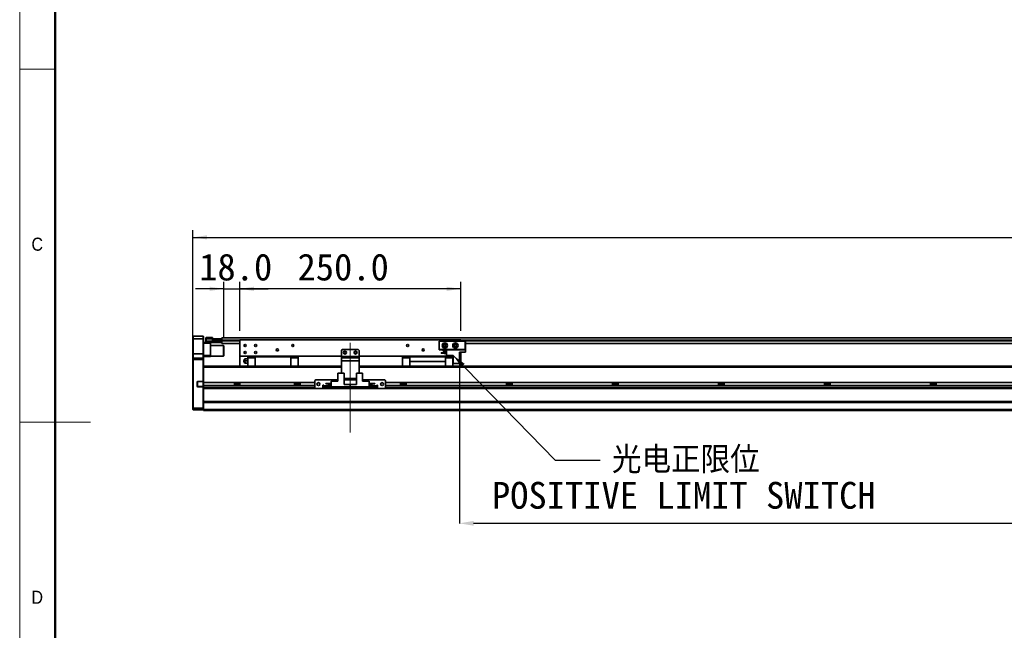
# Model space of a CAD drawing. Header units: millimetres. Extents: x 40 to 3320, y 40 to 2336.
# Tile 2 of 11: x 40 to 1154, y 952 to 1644. Entities that reach past the tile are written whole.
import ezdxf

# ---------------------------------------------------------------- set-up
doc = ezdxf.new("R2010")
doc.units = ezdxf.units.MM
doc.header["$LTSCALE"] = 8
doc.header["$PDSIZE"] = -1
doc.linetypes.add('CENTERX2', pattern=[20.32, 12.7, -2.54, 2.54, -2.54])
doc.layers.add('黑色实线', color=7, linetype='Continuous')
doc.styles.add('SLDTEXTSTYLE1', font='Gothic.ttf', dxfattribs={"width": 0.913})
doc.styles.add('SLDTEXTSTYLE8', font='txt')
doc.styles.add('SLDTEXTSTYLE9', font='txt', dxfattribs={"bigfont": 'bigfont'})
doc.dimstyles.new('SLDDIMSTYLE0', dxfattribs={"dimtxt": 30.4, "dimasz": 16, "dimexe": 0, "dimexo": 0.0625, "dimgap": 7.6, "dimtad": 2, "dimdec": 1, "dimrnd": 1e-09, "dimzin": 4, "dimdsep": 46, "dimtxsty": 'SLDTEXTSTYLE8', "dimsah": 1, "dimcen": 0.09, "dimadec": 0, "dimazin": 1, "dimtfac": 1, "dimtdec": 1, "dimtmove": 0, "dimatfit": 0, "dimfxl": 0, "dimfrac": 2, "dimtolj": 1, "dimtzin": 12, "dimarcsym": 0})
doc.dimstyles.new('SLDDIMSTYLE2', dxfattribs={"dimtxt": 0.18, "dimasz": 16, "dimexe": 0, "dimexo": 0.0625, "dimgap": 0, "dimtad": 0, "dimtih": 1, "dimtoh": 1, "dimdec": 0, "dimrnd": 1e-09, "dimzin": 0, "dimdsep": 46, "dimtxsty": 'Standard', "dimsah": 1, "dimcen": 0.09, "dimadec": 0, "dimazin": 0, "dimtfac": 16, "dimtdec": 0, "dimtofl": 0, "dimtmove": 0, "dimatfit": 3, "dimfxl": 0, "dimfrac": 2, "dimtolj": 1, "dimtzin": 0, "dimarcsym": 0})
doc.dimstyles.new('SLDDIMSTYLE5', dxfattribs={"dimtxt": 30.4, "dimasz": 16, "dimexe": 0, "dimexo": 0.0625, "dimgap": 7.6, "dimtad": 2, "dimdec": 1, "dimrnd": 1e-09, "dimzin": 4, "dimdsep": 46, "dimtxsty": 'SLDTEXTSTYLE8', "dimsah": 1, "dimcen": 0.09, "dimadec": 0, "dimazin": 1, "dimtfac": 1, "dimtdec": 1, "dimtofl": 0, "dimtmove": 0, "dimatfit": 3, "dimfxl": 0, "dimfrac": 2, "dimtolj": 1, "dimtzin": 12, "dimarcsym": 0})

# ---------------------------------------------------------------- blocks, each defined once
blk = doc.blocks.new('_D_21')
at = {"layer": '黑色实线'}
for p, q in [((236.1, 1269.2), (236.1, 1405.5)), ((2392.1, 1269.2), (2392.1, 1405.5)), ((236.1, 1397.5), (2392.1, 1397.5))]:
    blk.add_line(p, q, dxfattribs=at)
for points in [[(236.1, 1397.5), (252.1, 1395.1), (252.1, 1399.9)], [(2392.1, 1397.5), (2376.1, 1399.9), (2376.1, 1395.1)]]:
    blk.add_solid(points, dxfattribs=at)
at = {"layer": '黑色实线', "insert": (1263.3, 1437.4), "char_height": 30.4, "attachment_point": 1, "style": 'SLDTEXTSTYLE8'}
blk.add_mtext('2156.0', dxfattribs=at)
blk = doc.blocks.new('_D_22')
at = {"layer": '黑色实线'}
for p, q in [((271.1, 1339.2), (239.1, 1339.2)), ((271.1, 1284.9), (271.1, 1347.2)), ((271.1, 1339.2), (289.1, 1339.2)), ((289.1, 1291.7), (289.1, 1347.2)), ((289.1, 1339.2), (321.1, 1339.2))]:
    blk.add_line(p, q, dxfattribs=at)
for points in [[(271.1, 1339.2), (255.1, 1341.6), (255.1, 1336.8)], [(289.1, 1339.2), (305.1, 1336.8), (305.1, 1341.6)]]:
    blk.add_solid(points, dxfattribs=at)
at = {"layer": '黑色实线', "insert": (243.1, 1379.1), "char_height": 30.4, "attachment_point": 1, "style": 'SLDTEXTSTYLE8'}
blk.add_mtext('18.0', dxfattribs=at)
blk = doc.blocks.new('_D_23')
at = {"layer": '黑色实线'}
for p, q in [((289.1, 1291.7), (289.1, 1347.2)), ((539.1, 1339.2), (289.1, 1339.2)), ((539.1, 1291.7), (539.1, 1347.2))]:
    blk.add_line(p, q, dxfattribs=at)
for points in [[(289.1, 1339.2), (305.1, 1336.8), (305.1, 1341.6)], [(539.1, 1339.2), (523.1, 1341.6), (523.1, 1336.8)]]:
    blk.add_solid(points, dxfattribs=at)
at = {"layer": '黑色实线', "insert": (354.4, 1379.1), "char_height": 30.4, "attachment_point": 1, "style": 'SLDTEXTSTYLE8'}
blk.add_mtext('250.0', dxfattribs=at)
blk = doc.blocks.new('_D_26')
at = {"layer": 'Defpoints', "color": 0}
for p in [(537.6, 1254.5), (2057.6, 1251), (537.6, 1073.5)]:
    blk.add_point(p, dxfattribs=at)
at = {"layer": '黑色实线', "color": 0, "lineweight": -2}
for p, q in [((537.6, 1254.4), (537.6, 1073.5)), ((2057.6, 1250.9), (2057.6, 1073.5)), ((2041.6, 1073.5), (553.6, 1073.5))]:
    blk.add_line(p, q, dxfattribs=at)
at = {"layer": '黑色实线', "color": 0}
for points in [[(553.6, 1076.2), (553.6, 1070.8), (537.6, 1073.5)], [(2041.6, 1076.2), (2041.6, 1070.8), (2057.6, 1073.5)]]:
    blk.add_solid(points, dxfattribs=at)
at = {"layer": '黑色实线', "color": 0, "insert": (1318.6, 1065.9), "char_height": 30.4, "attachment_point": 2, "style": 'SLDTEXTSTYLE8'}
blk.add_mtext('\\A1;Stroke T=1520.0', dxfattribs=at)
blk = doc.blocks.new('SW_NOTE_9')
at = {"layer": '黑色实线', "color": 0, "char_height": 30.4, "attachment_point": 2}
for s, insert, style in [('光电正限位', (97, 15.4), 'SLDTEXTSTYLE9'), ('POSITIVE LIMIT SWITCH', (94.7, -24.8), 'SLDTEXTSTYLE8')]:
    blk.add_mtext(s, dxfattribs=dict(at, insert=insert, style=style))

msp = doc.modelspace()

# ---------------------------------------------------------------- linework, layer by layer
at = {"color": 7, "linetype": 'Continuous', "lineweight": 18}
for p, q in [((40, 2336), (40, 40)), ((80, 2296), (80, 80)), ((40, 1588), (80, 1588)), ((40, 1188), (120, 1188))]:
    msp.add_line(p, q, dxfattribs=at)
at = {"color": 7, "linetype": 'Continuous', "lineweight": 50}
msp.add_line((80, 2296), (80, 80), dxfattribs=at)
at = {"color": 7, "linetype": 'Continuous', "lineweight": 35}
for p, q in [((236.42, 1285.51), (236.12, 1285.21)), ((236.12, 1282.51), (236.12, 1285.21)), ((236.42, 1282.51), (236.12, 1282.51)), ((236.12, 1265.51), (236.12, 1282.51)), ((236.42, 1285.51), (236.42, 1282.51)), ((236.42, 1285.51), (247.82, 1285.51)), ((236.42, 1282.51), (236.42, 1265.51)), ((247.82, 1282.51), (236.42, 1282.51)), ((247.82, 1282.51), (247.82, 1285.51)), ((247.82, 1285.51), (248.12, 1285.21)), ((247.82, 1265.51), (247.82, 1282.51)), ((247.82, 1282.51), (248.12, 1282.51)), ((248.12, 1285.21), (248.12, 1282.51)), ((248.12, 1282.51), (248.12, 1265.51)), ((250.62, 1283.71), (250.92, 1284.01)), ((250.62, 1282.51), (250.62, 1283.71)), ((250.62, 1280.01), (250.62, 1282.51)), ((250.62, 1282.51), (250.92, 1282.51)), ((250.92, 1284.01), (250.92, 1282.51)), ((250.92, 1284.01), (258.12, 1284.01)), ((250.92, 1282.51), (250.92, 1280.01)), ((258.12, 1282.51), (250.92, 1282.51)), ((258.12, 1284.01), (258.12, 1282.51)), ((258.12, 1280.21), (258.12, 1282.51)), ((259.12, 1280.71), (259.12, 1282.71)), ((259.12, 1282.71), (259.62, 1282.71)), ((259.62, 1282.71), (259.62, 1280.71)), ((259.62, 1282.71), (268.62, 1282.71)), ((2359.62, 1283.86), (268.62, 1283.86)), ((268.62, 1283.86), (268.62, 1282.71)), ((268.62, 1280.71), (268.62, 1282.71)), ((268.62, 1282.71), (269.12, 1282.71)), ((269.12, 1282.71), (269.12, 1282.52)), ((289.12, 1281.51), (289.12, 1263.01)), ((539.12, 1281.51), (289.12, 1281.51)), ((539.12, 1281.51), (539.12, 1280.01)), ((248.12, 1278.51), (250.92, 1278.51)), ((256.12, 1277.51), (248.12, 1277.51)), ((250.92, 1280.01), (250.62, 1280.01)), ((250.62, 1278.81), (250.62, 1280.01)), ((250.92, 1278.51), (250.62, 1278.81)), ((250.92, 1280.01), (268.32, 1280.01)), ((250.92, 1280.01), (250.92, 1278.51)), ((268.32, 1278.51), (250.92, 1278.51)), ((256.12, 1278.51), (256.12, 1277.51)), ((256.12, 1277.51), (256.12, 1263.51)), ((270.82, 1275.01), (256.12, 1275.01)), ((258.12, 1280.51), (268.32, 1280.51)), ((268.32, 1280.21), (258.12, 1280.21)), ((258.62, 1280.71), (259.12, 1280.71)), ((258.62, 1280.51), (258.62, 1280.71)), ((259.62, 1280.71), (259.12, 1280.71)), ((259.62, 1280.71), (268.62, 1280.71)), ((268.32, 1280.51), (268.32, 1280.21)), ((268.32, 1280.51), (268.62, 1280.21)), ((268.32, 1280.51), (268.62, 1280.51)), ((268.32, 1280.01), (268.32, 1280.21)), ((268.32, 1280.21), (268.62, 1280.21)), ((268.32, 1280.01), (268.62, 1280.01)), ((268.32, 1278.51), (268.32, 1280.01)), ((268.32, 1278.51), (268.62, 1278.81)), ((268.62, 1280.86), (268.62, 1280.36)), ((268.62, 1280.36), (268.62, 1277.36)), ((289.12, 1277.36), (268.62, 1277.36)), ((271.12, 1274.71), (270.82, 1275.01)), ((270.82, 1263.01), (270.82, 1275.01)), ((271.12, 1274.71), (271.12, 1263.31)), ((405.12, 1270.51), (404.12, 1269.51)), ((423.12, 1270.51), (405.12, 1270.51)), ((424.12, 1269.51), (423.12, 1270.51)), ((514.62, 1279.71), (514.92, 1280.01)), ((514.62, 1270.31), (514.62, 1279.71)), ((514.92, 1279.59), (514.62, 1279.71)), ((514.92, 1270.43), (514.62, 1270.31)), ((514.92, 1280.01), (544.32, 1280.01)), ((514.92, 1280.01), (515.05, 1279.71)), ((515.05, 1279.71), (514.92, 1279.59)), ((514.92, 1279.59), (514.92, 1270.43)), ((514.92, 1270.43), (515.05, 1270.31)), ((544.2, 1279.71), (515.05, 1279.71)), ((544.32, 1280.01), (544.2, 1279.71)), ((544.32, 1279.59), (544.2, 1279.71)), ((544.2, 1270.31), (544.32, 1270.43)), ((544.32, 1280.01), (544.62, 1279.71)), ((544.62, 1279.71), (544.32, 1279.59)), ((544.32, 1270.43), (544.32, 1279.59)), ((544.62, 1270.31), (544.32, 1270.43)), ((544.62, 1279.71), (544.62, 1270.31)), ((2085.62, 1277.36), (544.62, 1277.36)), ((236.42, 1265.51), (236.12, 1265.51)), ((236.12, 1260.21), (236.12, 1265.51)), ((236.42, 1260.51), (236.12, 1260.21)), ((236.12, 1259.01), (236.12, 1260.21)), ((236.42, 1265.51), (236.42, 1260.51)), ((247.82, 1265.51), (236.42, 1265.51)), ((236.42, 1260.51), (236.42, 1259.01)), ((236.42, 1260.51), (247.82, 1260.51)), ((247.82, 1260.51), (247.82, 1265.51)), ((248.12, 1265.51), (247.82, 1265.51)), ((247.82, 1259.01), (247.82, 1260.51)), ((248.12, 1260.21), (247.82, 1260.51)), ((248.12, 1265.51), (248.12, 1260.21)), ((248.12, 1263.51), (256.12, 1263.51)), ((256.12, 1262.51), (248.12, 1262.51)), ((248.12, 1260.21), (248.12, 1259.01)), ((256.12, 1263.51), (256.12, 1262.51)), ((256.12, 1263.01), (270.82, 1263.01)), ((270.82, 1263.01), (271.12, 1263.31)), ((404.12, 1263.01), (289.12, 1263.01)), ((289.12, 1263.01), (289.12, 1251.51)), ((298.12, 1260.01), (295.81, 1260.01)), ((298.12, 1260.96), (298.12, 1261.91)), ((298.12, 1261.91), (298.12, 1260.01)), ((298.12, 1257.51), (298.12, 1261.91)), ((306.37, 1261.91), (298.12, 1261.91)), ((298.12, 1260.01), (298.12, 1260.96)), ((298.12, 1251.45), (298.12, 1260.96)), ((298.12, 1260.96), (306.37, 1260.96)), ((306.37, 1262.01), (306.37, 1263.01)), ((306.37, 1263.01), (306.37, 1262.8)), ((306.37, 1262.51), (306.37, 1262.8)), ((306.37, 1262.8), (306.37, 1262.51)), ((306.37, 1262.01), (346.87, 1262.01)), ((306.37, 1251.45), (306.37, 1262.01)), ((306.37, 1262.01), (306.37, 1259.51)), ((306.37, 1260.96), (306.37, 1261.91)), ((306.37, 1260.96), (306.37, 1251.45)), ((346.87, 1262.01), (346.87, 1263.01)), ((346.87, 1262.01), (346.87, 1251.45)), ((355.12, 1261.91), (346.87, 1261.91)), ((346.87, 1260.96), (355.12, 1260.96)), ((355.12, 1260.96), (355.12, 1261.91)), ((355.12, 1260.96), (355.12, 1251.45)), ((404.12, 1269.51), (404.12, 1262.51)), ((404.12, 1262.51), (424.12, 1262.51)), ((404.12, 1261.01), (404.12, 1262.51)), ((404.12, 1261.01), (424.12, 1261.01)), ((404.12, 1257.51), (404.12, 1261.01)), ((424.12, 1269.51), (424.12, 1262.51)), ((530.67, 1263.01), (424.12, 1263.01)), ((424.12, 1262.51), (424.12, 1261.01)), ((424.12, 1261.01), (424.12, 1257.51)), ((473.12, 1261.91), (473.12, 1260.96)), ((481.37, 1261.91), (473.12, 1261.91)), ((481.37, 1260.96), (473.12, 1260.96)), ((473.12, 1260.96), (473.12, 1251.45)), ((481.37, 1263.01), (481.37, 1262.01)), ((521.87, 1262.01), (481.37, 1262.01)), ((481.37, 1262.01), (481.37, 1257.01)), ((514.92, 1270.01), (514.62, 1270.31)), ((515.05, 1270.31), (514.92, 1270.01)), ((523.12, 1270.01), (514.92, 1270.01)), ((515.05, 1270.31), (544.2, 1270.31)), ((516.92, 1266.46), (516.92, 1266.76)), ((516.92, 1266.76), (523.12, 1266.76)), ((516.92, 1266.46), (523.12, 1266.46)), ((519.32, 1268.71), (519.32, 1269.41)), ((519.32, 1269.41), (523.12, 1269.41)), ((519.32, 1268.71), (523.12, 1268.71)), ((521.87, 1262.01), (521.87, 1263.01)), ((521.87, 1262.01), (521.87, 1257.01)), ((530.12, 1261.91), (521.87, 1261.91)), ((530.12, 1260.96), (521.87, 1260.96)), ((522.35, 1266.76), (522.37, 1267.01)), ((523.12, 1263.81), (523.12, 1270.01)), ((523.12, 1270.01), (544.62, 1270.01)), ((523.12, 1263.81), (530.67, 1263.81)), ((530.12, 1260.96), (530.12, 1261.91)), ((530.12, 1251.45), (530.12, 1260.96)), ((530.12, 1260.01), (530.67, 1260.01)), ((530.67, 1254.51), (530.67, 1263.81)), ((537.62, 1254.51), (537.62, 1267.41)), ((544.62, 1267.41), (537.62, 1267.41)), ((539.12, 1263.01), (537.62, 1263.01)), ((539.12, 1267.41), (539.12, 1263.01)), ((539.12, 1263.01), (539.12, 1251.51)), ((544.2, 1270.31), (544.32, 1270.01)), ((544.62, 1270.31), (544.32, 1270.01)), ((544.62, 1267.41), (544.62, 1270.01)), ((236.42, 1259.01), (236.12, 1259.01)), ((236.12, 1204.13), (236.12, 1259.01)), ((236.42, 1259.01), (236.42, 1204.01)), ((247.82, 1259.01), (236.42, 1259.01)), ((248.12, 1259.01), (247.82, 1259.01)), ((247.82, 1234.36), (247.82, 1259.01)), ((248.12, 1259.01), (248.12, 1251.16)), ((404.12, 1251.45), (248.12, 1251.45)), ((248.12, 1251.16), (248.12, 1250.45)), ((248.12, 1232.91), (248.12, 1250.45)), ((254.12, 1251.51), (298.12, 1251.51)), ((254.12, 1251.51), (254.12, 1251.45)), ((293.63, 1257.28), (293.63, 1257.74)), ((295.81, 1257.51), (298.12, 1257.51)), ((298.12, 1255.01), (295.81, 1255.01)), ((298.12, 1257.51), (298.12, 1254.31)), ((298.12, 1257.51), (298.12, 1253.51)), ((298.12, 1251.51), (298.12, 1255.01)), ((298.12, 1255.01), (298.12, 1253.51)), ((306.37, 1253.51), (306.37, 1251.51)), ((355.12, 1251.51), (404.12, 1251.51)), ((404.12, 1257.51), (404.12, 1243.71)), ((424.12, 1257.51), (404.12, 1257.51)), ((424.12, 1257.51), (424.12, 1243.71)), ((424.12, 1251.51), (473.12, 1251.51)), ((2057.62, 1251.45), (424.12, 1251.45)), ((481.37, 1257.01), (521.87, 1257.01)), ((481.37, 1257.01), (481.37, 1256.71)), ((521.87, 1256.71), (481.37, 1256.71)), ((481.37, 1256.71), (481.37, 1251.45)), ((521.87, 1256.71), (521.87, 1257.01)), ((521.87, 1256.71), (521.87, 1251.45)), ((530.12, 1257.51), (530.67, 1257.51)), ((530.67, 1255.01), (530.12, 1255.01)), ((530.12, 1251.51), (2057.62, 1251.51)), ((537.62, 1254.51), (530.67, 1254.51)), ((400.17, 1243.71), (400.17, 1234.41)), ((400.17, 1243.71), (407.12, 1243.71)), ((407.12, 1243.71), (407.12, 1230.81)), ((421.12, 1237.51), (407.12, 1237.51)), ((421.12, 1243.71), (421.12, 1230.81)), ((421.12, 1243.71), (428.07, 1243.71)), ((428.07, 1243.71), (428.07, 1234.41)), ((240.82, 1233.56), (240.82, 1228.86)), ((240.82, 1233.56), (241.12, 1233.56)), ((240.82, 1228.86), (241.12, 1228.86)), ((241.12, 1228.86), (241.12, 1233.56)), ((241.62, 1234.36), (241.62, 1234.06)), ((247.82, 1234.36), (241.62, 1234.36)), ((241.62, 1234.06), (247.7, 1234.06)), ((241.62, 1228.06), (241.62, 1228.36)), ((247.7, 1228.36), (241.62, 1228.36)), ((241.62, 1228.06), (247.82, 1228.06)), ((247.82, 1234.36), (247.7, 1234.06)), ((247.7, 1234.06), (247.82, 1234.06)), ((247.7, 1228.36), (247.82, 1228.06)), ((247.82, 1228.36), (247.7, 1228.36)), ((248.12, 1234.36), (247.82, 1234.36)), ((247.82, 1234.06), (248.12, 1234.36)), ((247.82, 1234.06), (247.82, 1228.36)), ((247.82, 1228.36), (248.12, 1228.06)), ((247.82, 1228.06), (248.12, 1228.06)), ((247.82, 1204.01), (247.82, 1228.06)), ((374.12, 1232.91), (248.12, 1232.91)), ((248.12, 1229.51), (248.12, 1232.91)), ((374.12, 1229.51), (248.12, 1229.51)), ((248.12, 1227.45), (248.12, 1229.51)), ((248.12, 1227.45), (248.12, 1226.74)), ((248.12, 1226.74), (248.12, 1211.16)), ((374.88, 1226.45), (248.12, 1226.45)), ((282.95, 1232.91), (282.95, 1229.51)), ((289.29, 1231.51), (282.95, 1231.51)), ((289.29, 1229.51), (289.29, 1232.91)), ((350.95, 1232.91), (350.95, 1229.51)), ((357.29, 1231.51), (350.95, 1231.51)), ((357.29, 1229.51), (357.29, 1232.91)), ((375.12, 1236.21), (374.12, 1235.21)), ((374.12, 1235.21), (374.12, 1227.21)), ((374.12, 1227.21), (375.12, 1226.21)), ((400.17, 1236.21), (375.12, 1236.21)), ((375.12, 1226.21), (383.12, 1226.21)), ((384.12, 1230.21), (383.12, 1230.21)), ((383.12, 1230.21), (383.12, 1226.21)), ((384.12, 1229.51), (383.12, 1229.51)), ((384.12, 1226.45), (383.12, 1226.45)), ((384.12, 1229.21), (384.12, 1230.21)), ((384.12, 1229.21), (384.12, 1228.21)), ((384.12, 1226.21), (384.12, 1228.21)), ((384.12, 1228.21), (385.12, 1228.21)), ((385.12, 1226.21), (384.12, 1226.21)), ((385.12, 1228.21), (385.12, 1226.21)), ((443.12, 1228.21), (385.12, 1228.21)), ((443.12, 1226.21), (385.12, 1226.21)), ((386.42, 1231.46), (386.42, 1231.76)), ((386.42, 1231.76), (392.62, 1231.76)), ((386.42, 1231.46), (392.62, 1231.46)), ((388.82, 1228.81), (388.82, 1229.51)), ((388.82, 1229.51), (392.62, 1229.51)), ((388.82, 1228.81), (392.62, 1228.81)), ((392.62, 1228.21), (392.62, 1234.41)), ((392.62, 1234.41), (400.17, 1234.41)), ((392.62, 1228.21), (414.12, 1228.21)), ((421.12, 1236.21), (407.12, 1236.21)), ((414.12, 1230.81), (407.12, 1230.81)), ((414.12, 1230.81), (414.12, 1228.21)), ((414.12, 1230.81), (421.12, 1230.81)), ((435.62, 1228.21), (414.12, 1228.21)), ((453.12, 1236.21), (428.07, 1236.21)), ((435.62, 1234.41), (428.07, 1234.41)), ((435.62, 1234.41), (435.62, 1228.21)), ((441.82, 1231.76), (435.62, 1231.76)), ((441.82, 1231.46), (435.62, 1231.46)), ((439.42, 1229.51), (435.62, 1229.51)), ((439.42, 1228.81), (435.62, 1228.81)), ((439.42, 1229.51), (439.42, 1228.81)), ((441.82, 1231.76), (441.82, 1231.46)), ((443.12, 1226.21), (443.12, 1228.21)), ((443.12, 1228.21), (444.12, 1228.21)), ((444.12, 1226.21), (443.12, 1226.21)), ((445.12, 1230.21), (444.12, 1230.21)), ((444.12, 1230.21), (444.12, 1229.21)), ((445.12, 1229.51), (444.12, 1229.51)), ((444.12, 1228.21), (444.12, 1229.21)), ((444.12, 1228.21), (444.12, 1226.21)), ((445.12, 1226.45), (444.12, 1226.45)), ((445.12, 1226.21), (445.12, 1230.21)), ((445.12, 1226.21), (453.12, 1226.21)), ((454.12, 1235.21), (453.12, 1236.21)), ((453.12, 1226.21), (454.12, 1227.21)), ((2174.88, 1226.45), (453.37, 1226.45)), ((454.12, 1227.21), (454.12, 1235.21)), ((2174.12, 1232.91), (454.12, 1232.91)), ((2174.12, 1229.51), (454.12, 1229.51)), ((470.95, 1232.91), (470.95, 1229.51)), ((477.29, 1231.51), (470.95, 1231.51)), ((477.29, 1229.51), (477.29, 1232.91)), ((590.95, 1232.91), (590.95, 1229.51)), ((597.29, 1231.51), (590.95, 1231.51)), ((597.29, 1229.51), (597.29, 1232.91)), ((710.95, 1232.91), (710.95, 1229.51)), ((717.29, 1231.51), (710.95, 1231.51)), ((717.29, 1229.51), (717.29, 1232.91)), ((830.95, 1232.91), (830.95, 1229.51)), ((837.29, 1231.51), (830.95, 1231.51)), ((837.29, 1229.51), (837.29, 1232.91)), ((950.95, 1232.91), (950.95, 1229.51)), ((957.29, 1231.51), (950.95, 1231.51)), ((957.29, 1229.51), (957.29, 1232.91)), ((1070.95, 1232.91), (1070.95, 1229.51)), ((1077.29, 1231.51), (1070.95, 1231.51)), ((1077.29, 1229.51), (1077.29, 1232.91)), ((236.12, 1202.31), (236.12, 1204.13)), ((236.12, 1204.13), (236.42, 1204.01)), ((236.42, 1204.01), (236.42, 1202.01)), ((236.42, 1204.01), (247.82, 1204.01)), ((248.12, 1204.13), (247.82, 1204.01)), ((247.82, 1202.01), (247.82, 1204.01)), ((2380.12, 1211.45), (248.12, 1211.45)), ((248.12, 1211.16), (248.12, 1210.45)), ((2380.12, 1210.45), (248.12, 1210.45)), ((248.12, 1202.51), (248.12, 1210.45)), ((236.12, 1202.31), (236.42, 1202.01)), ((247.82, 1202.01), (236.42, 1202.01)), ((248.12, 1202.31), (247.82, 1202.01)), ((2380.12, 1202.51), (248.12, 1202.51)), ((248.12, 1201.51), (248.12, 1202.51)), ((2380.12, 1201.51), (248.12, 1201.51))]:
    msp.add_line(p, q, dxfattribs=at)
at = {"color": 8, "linetype": 'Continuous', "lineweight": 35}
for p, q in [((289.12, 1280.86), (268.62, 1280.86)), ((289.12, 1280.36), (268.62, 1280.36)), ((2089.12, 1280.86), (539.12, 1280.86)), ((2089.12, 1280.36), (539.12, 1280.36)), ((404.12, 1250.45), (248.12, 1250.45)), ((2058.18, 1250.45), (424.12, 1250.45)), ((374.12, 1227.45), (248.12, 1227.45)), ((384.12, 1227.45), (383.12, 1227.45)), ((388.82, 1229.21), (384.12, 1229.21)), ((444.12, 1229.21), (439.42, 1229.21)), ((445.12, 1227.45), (444.12, 1227.45)), ((2174.12, 1227.45), (454.12, 1227.45))]:
    msp.add_line(p, q, dxfattribs=at)
at = {"color": 7, "linetype": 'Continuous', "lineweight": 35}
for centre, radius in [((295.12, 1275.01), 1.25), ((307.12, 1275.01), 1.25), ((331.62, 1270.01), 1.25), ((349.12, 1275.01), 1.25), ((479.12, 1275.01), 1.25), ((496.62, 1270.01), 1.25), ((521.12, 1275.01), 3), ((521.12, 1275.01), 1.7), ((521.12, 1275.01), 1.25), ((533.12, 1275.01), 3), ((533.12, 1275.01), 1.7), ((533.12, 1275.01), 1.25), ((295.12, 1267.01), 1.25), ((307.12, 1267.01), 1.25), ((408.12, 1267.01), 1.7), ((408.12, 1267.01), 1.25), ((420.12, 1267.01), 1.7), ((420.12, 1267.01), 1.25), ((378.12, 1231.21), 1.7), ((450.12, 1231.21), 1.7)]:
    msp.add_circle(centre, radius, dxfattribs=at)
for centre, radius, start, end in [((296.62, 1257.51), 3, 123.36668, 175.56913), ((521.12, 1267.01), 1.25, 0, 191.53696), ((521.12, 1267.01), 1.25, 206.10388, 333.89612), ((293.72, 1257.51), 0.25, 111.36458, 248.69453), ((296.62, 1257.51), 3, 184.51433, 236.60291), ((241.62, 1233.56), 0.8, 90, 180), ((241.62, 1228.86), 0.8, 180, 270), ((241.62, 1233.56), 0.5, 90, 180), ((241.62, 1228.86), 0.5, 180, 270)]:
    msp.add_arc(centre, radius, start, end, dxfattribs=at)
for points, knots in [([(295.81, 1260.01), (295.65, 1260.01), (295.34, 1260.01), (295.07, 1260.01), (294.94, 1260.01), (294.97, 1260.01), (294.97, 1260.01)], [0, 0, 0, 0, 0.3186362, 0.6372708, 0.9559022, 1, 1, 1, 1]), ([(295.81, 1257.51), (295.65, 1257.6), (295.35, 1257.79), (295.05, 1258.22), (294.93, 1258.7), (295, 1259.18), (295.26, 1259.62), (295.56, 1259.88), (295.76, 1259.99), (295.81, 1260.01)], [0, 0, 0, 0, 0.159712, 0.3194245, 0.4791334, 0.6388422, 0.7985539, 0.9582654, 1, 1, 1, 1]), ([(295.81, 1255.01), (295.65, 1255.1), (295.35, 1255.29), (295.05, 1255.72), (294.93, 1256.2), (295, 1256.68), (295.26, 1257.12), (295.56, 1257.38), (295.76, 1257.49), (295.81, 1257.51)], [0, 0, 0, 0, 0.1597121, 0.3194239, 0.4791334, 0.6388432, 0.7985537, 0.9582657, 1, 1, 1, 1]), ([(294.97, 1255.01), (294.98, 1255.01), (295, 1255.01), (295.26, 1255.01), (295.56, 1255.01), (295.76, 1255.01), (295.81, 1255.01)], [0, 0, 0, 0, 0.2763071, 0.5963382, 0.9163714, 1, 1, 1, 1])]:
    msp.add_open_spline(points, degree=3, knots=knots, dxfattribs=at)
at = {"layer": '黑色实线', "linetype": 'CENTERX2', "lineweight": 18}
msp.add_line((414.12, 1176.41), (414.12, 1286.01), dxfattribs=at)

# ---------------------------------------------------------------- block references
at = {"layer": '黑色实线', "color": 7}
msp.add_blockref('SW_NOTE_9', (696.87, 1145.25), dxfattribs=at)

# ---------------------------------------------------------------- texts
at = {"color": 7, "linetype": 'Continuous', "lineweight": 0, "char_height": 14.82, "attachment_point": 1, "style": 'SLDTEXTSTYLE1'}
for s, insert in [('C', (53.33, 1397.17)), ('D', (53.33, 997.17))]:
    msp.add_mtext(s, dxfattribs=dict(at, insert=insert))

# ---------------------------------------------------------------- dimensions: what is measured, and where the dimension line sits
at = {"layer": '黑色实线'}
for base, p1, p2, dimstyle, picture, middle in [((2392.12, 1397.51), (236.12, 1259.01), (2392.12, 1259.01), 'SLDDIMSTYLE5', '_D_21', (1322.75, 1397.51)), ((289.12, 1339.21), (271.12, 1274.71), (289.12, 1281.51), 'SLDDIMSTYLE0', '_D_22', (280.54, 1339.21)), ((289.12, 1339.21), (539.12, 1281.51), (289.12, 1281.51), 'SLDDIMSTYLE5', '_D_23', (402.79, 1339.21))]:
    dim = msp.add_linear_dim(base=base, p1=p1, p2=p2, dimstyle=dimstyle, dxfattribs=at)
    dim.commit()
    dim.dimension.update_dxf_attribs({"geometry": picture, "text_midpoint": middle, "dimtype": 160})
dim = msp.add_linear_dim(base=(537.62, 1073.51), p1=(2057.62, 1251.01), p2=(537.62, 1254.51), text='Stroke T=<>', dimstyle='SLDDIMSTYLE5', dxfattribs=at)
dim.commit()
dim.dimension.update_dxf_attribs({"geometry": '_D_26', "text_midpoint": (1318.58, 1073.51), "dimtype": 160})

# ---------------------------------------------------------------- leaders
at = {"layer": '黑色实线', "color": 7}
msp.add_leader([(530.67, 1263.81), (646.07, 1145.25), (696.87, 1145.25)], dimstyle='SLDDIMSTYLE2', dxfattribs=at)

doc.saveas('drawing.dxf')
